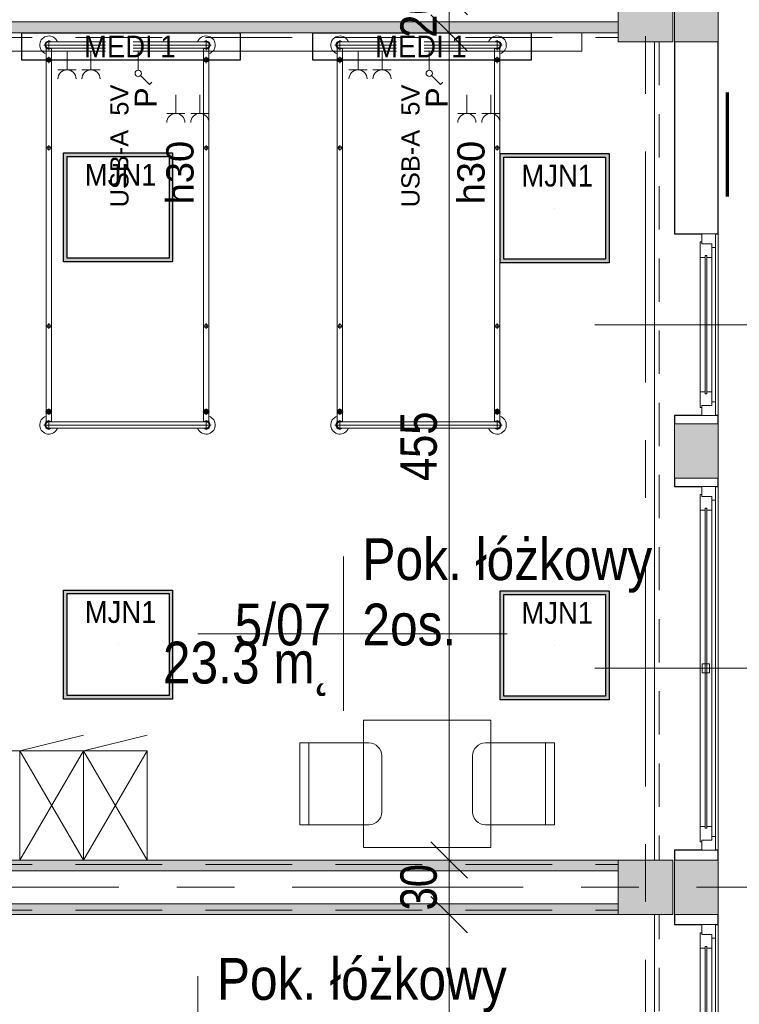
# Model space of a CAD drawing. Header units: centimetres. Extents: x -1631 to 21770, y -8842 to 3590.
# Tile 138 of 150: x 843 to 1239, y 1304 to 1846. Entities that reach past the tile are written whole.
import ezdxf

# ---------------------------------------------------------------- set-up
doc = ezdxf.new("R2010")
doc.units = ezdxf.units.CM
for name, pattern in [('Długa kreska', [142.875, 95.25, -47.625]), ('Oś', [222.25, 127, -31.75, 31.75, -31.75]), ('Ponad', [39.688, 23.813, -15.875]), ('Ukryte', [71.438, 47.625, -23.813])]:
    doc.linetypes.add(name, pattern=pattern)
for name, color, linetype, lineweight in [('A-ANNO-DIMS', 211, 'Continuous', 13), ('A-ANNO-DIMS-100', 211, 'Continuous', 13), ('A-ANNO-NOTE', 131, 'Continuous', 9), ('A-AREA-IDEN', 2, 'Continuous', 13), ('A-DETL', 90, 'Continuous', 9), ('A-DETL-HDLN', 90, 'Ukryte', 9), ('A-FLOR-OVHD', 1, 'Ponad', 9), ('A-GLAZ', 151, 'Continuous', 13), ('A-GLAZ-IDEN', 152, 'Continuous', 13), ('A-WALL', 113, 'Continuous', 13), ('A-WALL-PATT', 111, 'Continuous', 13), ('I-FURN', 30, 'Continuous', 9), ('Q-SPCQ', 91, 'Continuous', 9), ('S-COLS', 52, 'Continuous', 13), ('S-GRID', 1, 'Continuous', 13)]:
    doc.layers.add(name, color=color, linetype=linetype, lineweight=lineweight)
doc.layers.add('E_oprawy', color=12, linetype='Continuous')
doc.styles.add('Arial', font='arial.ttf', dxfattribs={"width": 0.9, "height": 18})
doc.styles.add('Arial Narrow_5', font='ARIALN.TTF', dxfattribs={"height": 20})
doc.styles.add('Arial_11', font='arial.ttf', dxfattribs={"width": 0.85, "height": 23})
doc.styles.add('Arial_13', font='arial.ttf', dxfattribs={"height": 0.2})
doc.styles.add('Arial_4', font='arial.ttf', dxfattribs={"height": 10})
doc.styles.add('Arial_5', font='arial.ttf', dxfattribs={"height": 12})
doc.styles.add('Arial_6', font='arial.ttf', dxfattribs={"height": 15})
doc.dimstyles.new('Diagonal_1_100__0__wewnętrzne_1', dxfattribs={"dimscale": 30.48, "dimtxt": 20.468619, "dimasz": 0.656168, "dimexe": 0.164042, "dimexo": 0.0625, "dimgap": 0.032808, "dimtad": 1, "dimdec": 0, "dimdsep": 46, "dimtxsty": 'Arial Narrow_5', "dimblk1": 'OBLIQUE', "dimblk2": 'OBLIQUE', "dimsah": 1, "dimcen": 0.09, "dimazin": 0, "dimtfac": 1, "dimtdec": 4, "dimtix": 1, "dimtmove": 0, "dimatfit": 3, "dimfxl": 0, "dimtvp": 1, "dimtolj": 1, "dimtzin": 0, "dimarcsym": 0})

# ---------------------------------------------------------------- blocks, each defined once
blk = doc.blocks.new('M_Concrete-Square-Column - 300 x 300mm-1794509-5_piętro III __10_50 m_ - stan projektowany')
at = {"layer": 'S-COLS', "lineweight": 9}
blk.add_hatch(color=254, dxfattribs=at).paths.add_polyline_path([(15, -15), (15, 15), (-15, 15), (-15, -15)], flags=0)
for p, q in [((15, 15), (-15, 15)), ((-15, 15), (-15, -15)), ((15, -15), (15, 15)), ((-15, -15), (15, -15))]:
    blk.add_line(p, q, dxfattribs=at)
blk = doc.blocks.new('łóżko 195x90 typ FAMED _102039_ - łóżko 195x90 typ FAMED _102039_-1233017-5_piętro III __10_50 m_ - stan projektowany')
at = {"layer": 'I-FURN'}
for p, q in [((45.97, 104.25), (-45.98, 104.25)), ((-43.25, 101.53), (-43.25, 106.98)), ((-43.25, 105.95), (43.25, 105.95)), ((43.25, 101.53), (43.25, 106.98)), ((-44.75, -103.1), (-44.75, 102.61)), ((-43.25, 102.55), (43.25, 102.55)), ((-43.25, 95.18), (-43.25, 98.68)), ((-41.75, 102.55), (-41.75, -103.1)), ((41.75, 102.61), (41.75, -103.05)), ((43.25, 95.18), (43.25, 98.68)), ((44.75, -103.1), (44.75, 102.61)), ((-45, 96.93), (-41.5, 96.93)), ((45, 96.93), (41.5, 96.93)), ((-44.75, 49.81), (-41.75, 49.81)), ((-43.25, 48.31), (-43.25, 51.31)), ((44.75, 49.81), (41.75, 49.81)), ((43.25, 48.31), (43.25, 51.31)), ((-44.75, -48.19), (-41.75, -48.19)), ((-43.25, -49.69), (-43.25, -46.69)), ((44.75, -48.19), (41.75, -48.19)), ((43.25, -49.69), (43.25, -46.69)), ((-45, -96.6), (-41.5, -96.6)), ((-43.25, -94.85), (-43.25, -98.35)), ((45, -96.6), (41.5, -96.6)), ((43.25, -94.85), (43.25, -98.35)), ((-43.25, -102.02), (-43.25, -107.47)), ((43.25, -102.02), (43.25, -107.47)), ((-45.98, -104.75), (45.97, -104.75)), ((-43.25, -103.05), (43.25, -103.05)), ((-43.25, -106.45), (43.25, -106.45))]:
    blk.add_line(p, q, dxfattribs=at)
for centre, radius in [((-43.25, 96.93), 1.25), ((-43.25, 96.93), 0.8), ((43.25, 96.93), 1.25), ((43.25, 96.93), 0.8), ((-43.25, 49.81), 1), ((43.25, 49.81), 1), ((-43.25, -48.19), 1), ((43.25, -48.19), 1), ((-43.25, -96.6), 1.25), ((-43.25, -96.6), 0.8), ((43.25, -96.6), 1.25), ((43.25, -96.6), 0.8)]:
    blk.add_circle(centre, radius, dxfattribs=at)
for centre, radius, start, end in [((-43.25, 104.25), 5, 19.8769, 252.5424), ((43.25, 104.25), 5, 287.4576, 160.1231), ((-43.25, 104.25), 2.23, 49.8221, 310.1779), ((-43.25, 104.25), 1.93, 62.0207, 297.9793), ((-43.25, 104.25), 1.7, 90, 270), ((43.25, 104.25), 2.23, 229.8221, 130.1779), ((43.25, 104.25), 1.93, 242.0207, 117.9793), ((43.25, 104.25), 1.7, 270, 90), ((-43.25, -104.75), 5, 107.4576, 340.1231), ((-43.25, -104.75), 2.23, 47.6113, 310.1779), ((-43.25, -104.75), 1.93, 62.0207, 297.9793), ((43.25, -104.75), 5, 199.8769, 72.5424), ((43.25, -104.75), 2.23, 229.8221, 130.1779), ((43.25, -104.75), 1.93, 242.0207, 117.9793), ((-43.25, -104.75), 1.7, 90, 270), ((43.25, -104.75), 1.7, 270, 90)]:
    blk.add_arc(centre, radius, start, end, dxfattribs=at)
blk = doc.blocks.new('Blat - Blat-1285996-5_piętro III __10_50 m_ - stan projektowany')
at = {"layer": 'I-FURN'}
for p, q in [((0, 0), (70, 0)), ((0, -70), (0, 0)), ((70, 0), (70, -70)), ((70, -70), (0, -70))]:
    blk.add_line(p, q, dxfattribs=at)
blk = doc.blocks.new('Blat - Blat-V4-5_piętro III __10_50 m_ - stan projektowany')
at = {"layer": 'I-FURN'}
for p, q in [((0, -60), (0, 0)), ((80, 0), (80, -60)), ((80, -60), (0, -60))]:
    blk.add_line(p, q, dxfattribs=at)
blk = doc.blocks.new('szafki szatniowe - szafki bez siedziska-1388320-5_piętro III __10_50 m_ - stan projektowany')
at = {"layer": 'I-FURN'}
for p, q in [((-17.5, 60), (17.5, 68.63)), ((17.5, 60), (52.5, 68.63)), ((17.5, 0), (-17.5, 60)), ((17.5, 60), (-17.5, 0)), ((-17.5, 60), (17.5, 60)), ((-17.5, 0), (-17.5, 60)), ((52.5, 0), (17.5, 60)), ((52.5, 60), (17.5, 0)), ((17.5, 60), (52.5, 60)), ((17.5, 0), (17.5, 60)), ((17.5, 60), (17.5, 0)), ((52.5, 60), (52.5, 0))]:
    blk.add_line(p, q, dxfattribs=at)
blk = doc.blocks.new('krzesło - krzesło-1270919-5_piętro III __10_50 m_ - stan projektowany')
at = {"layer": 'I-FURN'}
for p, q in [((-15.5, 22.5), (15.5, 22.5)), ((-22.5, -22.5), (-22.5, 15.5)), ((22.5, 15.5), (22.5, -22.5)), ((22.5, -17.5), (-22.5, -17.5)), ((22.5, -22.5), (-22.5, -22.5))]:
    blk.add_line(p, q, dxfattribs=at)
for centre, start, end in [((-15.5, 15.5), 90, 180), ((15.5, 15.5), 360, 90)]:
    blk.add_arc(centre, 7, start, end, dxfattribs=at)
blk = doc.blocks.new('krzesło - krzesło-823058-5_piętro III __10_50 m_ - stan projektowany')
at = {"layer": 'I-FURN'}
for p, q in [((-22.5, 22.5), (-22.5, -15.5)), ((22.5, 22.5), (-22.5, 22.5)), ((22.5, -15.5), (22.5, 22.5)), ((22.5, 17.5), (-22.5, 17.5)), ((-15.5, -22.5), (15.5, -22.5))]:
    blk.add_line(p, q, dxfattribs=at)
for centre, start, end in [((-15.5, -15.5), 180, 270), ((15.5, -15.5), 270, 0)]:
    blk.add_arc(centre, 7, start, end, dxfattribs=at)
blk = doc.blocks.new('Panel Gazowo Oswietleniowy 2 - Type 1-2423792-5_piętro III __10_50 m_ - stan projektowany')
at = {"layer": 'Q-SPCQ'}
for p, q in [((-112.5, 47.33), (-102.5, 47.33)), ((-107.5, 47.33), (-107.5, 37)), ((-99.33, 47.33), (-89.33, 47.33)), ((-94.33, 47.33), (-94.33, 37)), ((47.5, 47.33), (57.5, 47.33)), ((52.5, 47.33), (52.5, 37)), ((60.67, 47.33), (70.67, 47.33)), ((65.67, 47.33), (65.67, 37)), ((-79.82, 31.43), (-81.13, 30.12)), ((-74.88, 26.48), (-79.82, 31.43)), ((80.18, 31.43), (78.87, 30.12)), ((85.12, 26.48), (80.18, 31.43)), ((-73.64, 13), (-73.64, 23.5)), ((-66.13, 23.33), (-56.13, 23.33)), ((-61.13, 23.33), (-61.13, 13)), ((-52.67, 23.33), (-42.67, 23.33)), ((-47.67, 23.33), (-47.67, 13)), ((-39.5, 23.33), (-29.5, 23.33)), ((-34.5, 23.33), (-34.5, 13)), ((86.36, 13), (86.36, 23.5)), ((93.87, 23.33), (103.87, 23.33)), ((98.87, 23.33), (98.87, 13)), ((107.33, 23.33), (117.33, 23.33)), ((112.33, 23.33), (112.33, 13)), ((120.5, 23.33), (130.5, 23.33)), ((125.5, 23.33), (125.5, 13)), ((-157.5, 3), (-157.5, 13)), ((-157.5, 13), (182.5, 13)), ((182.5, 13), (182.5, 3))]:
    blk.add_line(p, q, dxfattribs=at)
for centre in [(-73.64, 25.25), (86.36, 25.25)]:
    blk.add_circle(centre, 1.75, dxfattribs=at)
for centre, end in [((-107.5, 52.33), 0), ((-94.33, 52.33), 0), ((52.5, 52.33), 0), ((65.67, 52.33), 0), ((-61.13, 28.33), 360), ((-47.67, 28.33), 360), ((-34.5, 28.33), 360), ((98.87, 28.33), 360), ((112.33, 28.33), 360), ((125.5, 28.33), 360)]:
    blk.add_arc(centre, 5, 180, end, dxfattribs=at)
blk = doc.blocks.new('Okno - automatyczna etykieta - 100x165 _projektowane_-2415065-5_piętro III __10_50 m_ - stan projektowany')
at = {"layer": 'A-GLAZ'}
for p, q in [((-50, -3), (-44.5, -3)), ((-50, -10.5), (-50, -3)), ((-45.5, -2), (-37, -2)), ((-45.5, -3), (-45.5, -2)), ((-44.5, -3), (-45.5, -3)), ((-44.5, -8.5), (-44.5, -3)), ((-44.5, -3), (-44.5, -8.5)), ((-38, -5.75), (-38, -4.75)), ((-38, -4.75), (38, -4.75)), ((-38, -4.75), (-38, -5.75)), ((-37, -4.75), (-38, -4.75)), ((-37, -2), (-37, -4.75)), ((37, -2), (-37, -2)), ((37, -2), (45.5, -2)), ((37, -4.75), (37, -2)), ((38, -4.75), (37, -4.75)), ((38, -4.75), (38, -5.75)), ((38, -5.75), (38, -4.75)), ((44.5, -3), (44.5, -8.5)), ((45.5, -3), (44.5, -3)), ((44.5, -3), (50, -3)), ((44.5, -8.5), (44.5, -3)), ((45.5, -2), (45.5, -3)), ((50, -3), (50, -10.5)), ((-42.5, -10.5), (-50, -10.5)), ((-50, -10.5), (50, -10.5)), ((-37, -8.5), (-44.5, -8.5)), ((-44.5, -8.5), (-42.5, -8.5)), ((-42.5, -8.5), (-42.5, -10.5)), ((42.5, -10.5), (-42.5, -10.5)), ((38, -5.75), (-38, -5.75)), ((-38, -5.75), (-37, -5.75)), ((-37, -5.75), (-37, -8.5)), ((37, -8.5), (-37, -8.5)), ((37, -5.75), (38, -5.75)), ((37, -8.5), (37, -5.75)), ((44.5, -8.5), (37, -8.5)), ((42.5, -8.5), (44.5, -8.5)), ((42.5, -10.5), (42.5, -8.5)), ((50, -10.5), (42.5, -10.5))]:
    blk.add_line(p, q, dxfattribs=at)
blk = doc.blocks.new('Okno - automatyczna etykieta - 200x165 _projektowane_-2617392-5_piętro III __10_50 m_ - stan projektowany')
at = {"layer": 'A-GLAZ'}
for p, q in [((-92.5, 10.5), (-100, 10.5)), ((-100, 10.5), (-100, 3)), ((-100, 10.5), (100, 10.5)), ((-87, 8.5), (-94.5, 8.5)), ((-94.5, 8.5), (-94.5, 3)), ((-94.5, 3), (-94.5, 8.5)), ((-94.5, 8.5), (-92.5, 8.5)), ((-92.5, 8.5), (-92.5, 10.5)), ((92.5, 10.5), (-92.5, 10.5)), ((88, 5.75), (-88, 5.75)), ((-88, 5.75), (-88, 4.75)), ((-88, 4.75), (-88, 5.75)), ((-88, 5.75), (-87, 5.75)), ((-87, 5.75), (-87, 8.5)), ((87, 8.5), (-87, 8.5)), ((2.5, 7.25), (-2.5, 7.25)), ((-2.5, 7.25), (-2.5, 3.25)), ((2.5, 3.25), (2.5, 7.25)), ((94.5, 8.5), (87, 8.5)), ((87, 8.5), (87, 5.75)), ((87, 5.75), (88, 5.75)), ((88, 4.75), (88, 5.75)), ((88, 5.75), (88, 4.75)), ((100, 10.5), (92.5, 10.5)), ((92.5, 10.5), (92.5, 8.5)), ((92.5, 8.5), (94.5, 8.5)), ((94.5, 3), (94.5, 8.5)), ((94.5, 8.5), (94.5, 3)), ((100, 3), (100, 10.5)), ((-100, 3), (-94.5, 3)), ((-94.5, 3), (-95.5, 3)), ((-95.5, 3), (-95.5, 2)), ((-95.5, 2), (-87, 2)), ((-88, 4.75), (88, 4.75)), ((-87, 4.75), (-88, 4.75)), ((-87, 2), (-87, 4.75)), ((87, 2), (-87, 2)), ((-2.5, 3.25), (2.5, 3.25)), ((87, 4.75), (87, 2)), ((88, 4.75), (87, 4.75)), ((87, 2), (95.5, 2)), ((95.5, 3), (94.5, 3)), ((94.5, 3), (100, 3)), ((95.5, 2), (95.5, 3))]:
    blk.add_line(p, q, dxfattribs=at)
blk = doc.blocks.new('DIMBLOCK62-5_piętro III __10_50 m_ - stan projektowany')
at = {"layer": 'A-ANNO-DIMS-100', "transparency": 16777216}
for p, q in [((1079.48, 1353.33), (1069.48, 1363.33)), ((1074.48, 1353.33), (1084.48, 1353.33)), ((1079.48, 1353.33), (1074.48, 1353.33)), ((1079.48, 1015.83), (1079.48, 1353.33)), ((1079.48, 1353.33), (1089.48, 1343.33)), ((1079.48, 1015.83), (1069.48, 1025.83)), ((1074.48, 1015.83), (1084.48, 1015.83)), ((1079.48, 1015.83), (1074.48, 1015.83)), ((1079.48, 1015.83), (1089.48, 1005.83))]:
    blk.add_line(p, q, dxfattribs=at)
at = {"layer": 'A-ANNO-DIMS-100', "color": 0, "transparency": 16777216, "insert": (1052.64, 1165.57), "char_height": 20, "width": 45.6158, "attachment_point": 1, "rotation": 90, "line_spacing_factor": 0.974696, "style": 'Arial Narrow_5'}
blk.add_mtext('338', dxfattribs=at)
blk = doc.blocks.new('_Oblique')
at = {"color": 0, "linetype": 'ByBlock', "lineweight": -2}
blk.add_line((-0.5, -0.5), (0.5, 0.5), dxfattribs=at)
blk = doc.blocks.new('DIMBLOCK63-5_piętro III __10_50 m_ - stan projektowany')
at = {"layer": 'A-ANNO-DIMS-100', "transparency": 16777216}
for p, q in [((1079.48, 1383.33), (1069.48, 1393.33)), ((1074.48, 1383.33), (1084.48, 1383.33)), ((1079.48, 1383.33), (1074.48, 1383.33)), ((1079.48, 1353.33), (1079.48, 1383.33)), ((1079.48, 1383.33), (1089.48, 1373.33)), ((1079.48, 1353.33), (1069.48, 1363.33)), ((1074.48, 1353.33), (1084.48, 1353.33)), ((1079.48, 1353.33), (1074.48, 1353.33)), ((1079.48, 1353.33), (1089.48, 1343.33))]:
    blk.add_line(p, q, dxfattribs=at)
at = {"layer": 'A-ANNO-DIMS-100', "color": 0, "transparency": 16777216, "insert": (1052.64, 1355.65), "char_height": 20, "width": 30.4105, "attachment_point": 1, "rotation": 90, "line_spacing_factor": 0.974696, "style": 'Arial Narrow_5'}
blk.add_mtext('30', dxfattribs=at)
blk = doc.blocks.new('DIMBLOCK64-5_piętro III __10_50 m_ - stan projektowany')
at = {"layer": 'A-ANNO-DIMS-100', "transparency": 16777216}
for p, q in [((1079.48, 1838.33), (1069.48, 1848.33)), ((1074.48, 1838.33), (1084.48, 1838.33)), ((1079.48, 1838.33), (1074.48, 1838.33)), ((1079.48, 1383.33), (1079.48, 1838.33)), ((1079.48, 1838.33), (1089.48, 1828.33)), ((1079.48, 1383.33), (1069.48, 1393.33)), ((1074.48, 1383.33), (1084.48, 1383.33)), ((1079.48, 1383.33), (1074.48, 1383.33)), ((1079.48, 1383.33), (1089.48, 1373.33))]:
    blk.add_line(p, q, dxfattribs=at)
at = {"layer": 'A-ANNO-DIMS-100', "color": 0, "transparency": 16777216, "insert": (1052.64, 1591.82), "char_height": 20, "width": 45.6158, "attachment_point": 1, "rotation": 90, "line_spacing_factor": 0.974696, "style": 'Arial Narrow_5'}
blk.add_mtext('455', dxfattribs=at)
blk = doc.blocks.new('DIMBLOCK65-5_piętro III __10_50 m_ - stan projektowany')
at = {"layer": 'A-ANNO-DIMS-100', "transparency": 16777216}
for p, q in [((1079.48, 1858.33), (1069.48, 1868.33)), ((1074.48, 1858.33), (1084.48, 1858.33)), ((1079.48, 1858.33), (1074.48, 1858.33)), ((1079.48, 1838.33), (1079.48, 1858.33)), ((1079.48, 1858.33), (1089.48, 1848.33)), ((1079.48, 1838.33), (1069.48, 1848.33)), ((1074.48, 1838.33), (1084.48, 1838.33)), ((1079.48, 1838.33), (1074.48, 1838.33)), ((1079.48, 1838.33), (1089.48, 1828.33))]:
    blk.add_line(p, q, dxfattribs=at)
at = {"layer": 'A-ANNO-DIMS-100', "color": 0, "transparency": 16777216, "insert": (1052.64, 1835.65), "char_height": 20, "width": 30.4105, "attachment_point": 1, "rotation": 90, "line_spacing_factor": 0.974696, "style": 'Arial Narrow_5'}
blk.add_mtext('20', dxfattribs=at)
blk = doc.blocks.new('METKA_POMIESZCZENIA2 - Rozbudowana - bez ramki-2396678-5_piętro III __10_50 m_ - stan projektowany')
at = {"layer": 'A-AREA-IDEN'}
for p, q in [((0, 0.425), (0, 0)), ((0.0976, 0), (-0.8, 0)), ((-0.8, 0), (0.9, 0)), ((0, 0), (0, -0.425))]:
    blk.add_line(p, q, dxfattribs=at)
blk = doc.blocks.new('Okno_PG_typ 100 - metka _wys_parapetu-2491532-5_piętro III __10_50 m_ - stan projektowany')
at = {"layer": 'A-GLAZ-IDEN'}
blk.add_line((0, -1.8946), (0, 0.3677), dxfattribs=at)
blk.add_circle((0, 0.0677), 0.3, dxfattribs=at)
at = {"layer": 'A-GLAZ-IDEN', "insert": (0.5622, -1.0037), "char_height": 0.2, "width": 0.4949, "attachment_point": 1, "rotation": 90, "line_spacing_factor": 0.936439, "style": 'Arial_13'}
blk.add_mtext('\\pxt6.35,12.7,19.05,25.4,31.75,38.1,44.45,50.8,57.15,63.5,69.85,76.2,82.55,88.9,95.25,101.6,107.95,114.3,120.65,127,133.35,139.7,146.05,152.4,158.75,165.1,171.45,177.8,184.15,190.5,196.85,203.2;{hp=}', dxfattribs=at)
blk = doc.blocks.new('MEDI_1')
at = {"layer": 'E_oprawy'}
blk.add_lwpolyline([(0, 0), (0, 15), (120, 15), (120, 0)], close=True, dxfattribs=at)
at = {"layer": 'E_oprawy', "color": 4, "style": 'Arial', "width": 0.9}
blk.add_text('MEDI 1', height=12, rotation=180, dxfattribs=at).set_placement((85.78, 13.45))
blk = doc.blocks.new('MJN1')
at = {"layer": 'E_oprawy', "linetype": 'ByBlock'}
h = blk.add_hatch(color=256, dxfattribs=at)
h.paths.add_polyline_path([(-30, -30), (-30, 30), (30, 30), (30, -30)])
h.paths.add_polyline_path([(-28, -28), (-28, 28), (28, 28), (28, -28)], flags=16)
for points in [[(-30, -30), (-30, 30), (30, 30), (30, -30)], [(-28, -28), (-28, 28), (28, 28), (28, -28)]]:
    blk.add_lwpolyline(points, close=True, dxfattribs=at)
blk.add_circle((0, 0), 0.0000001, dxfattribs=at)
at = {"layer": 'E_oprawy', "color": 4, "style": 'Arial', "width": 0.9}
blk.add_text('MJN1', height=12, dxfattribs=at).set_placement((-18.29, 11.9))

msp = doc.modelspace()

# ---------------------------------------------------------------- hatches: boundary and pattern name
at = {"layer": 'A-WALL-PATT'}
h = msp.add_hatch(color=9, dxfattribs=at)
h.paths.add_polyline_path([(1203.38, 393.33), (1227.38, 393.33), (1227.38, 423.33), (1203.38, 423.33), (1203.38, 419.08)], flags=0)
h.paths.add_polyline_path([(1203.38, 633.33), (1227.38, 633.33), (1227.38, 663.33), (1203.38, 663.33)], flags=0)
h.paths.add_polyline_path([(1227.38, 873.33), (1227.38, 903.33), (1203.38, 903.33), (1203.38, 873.33)], flags=0)
h.paths.add_polyline_path([(1203.38, 1113.33), (1227.38, 1113.33), (1227.38, 1143.33), (1203.38, 1143.33)], flags=0)
h.paths.add_polyline_path([(1227.38, 1353.33), (1227.38, 1383.33), (1203.38, 1383.33), (1203.38, 1353.33)], flags=0)
h.paths.add_polyline_path([(1227.38, 1593.33), (1227.38, 1623.33), (1203.38, 1623.33), (1203.38, 1593.33)], flags=0)
h.paths.add_polyline_path([(1227.38, 1833.33), (1227.38, 1863.33), (1203.38, 1863.33), (1203.38, 1833.33)], flags=0)
h.paths.add_polyline_path([(1227.38, 2073.33), (1227.38, 2103.33), (1203.38, 2103.33), (1203.38, 2073.33)], flags=0)
h.paths.add_polyline_path([(1203.38, 2313.33), (1227.38, 2313.33), (1227.38, 2343.33), (1203.38, 2343.33)], flags=0)
h.paths.add_polyline_path([(1227.38, 2553.33), (1227.38, 2583.33), (1203.38, 2583.33), (1203.38, 2553.33)], flags=0)
h.paths.add_polyline_path([(1227.38, 2793.33), (1227.38, 2824.33), (1203.38, 2824.33), (1203.38, 2793.33)], flags=0)
for points in [[(1172.38, 1838.33), (1172.38, 1844.33), (602.38, 1844.33), (602.38, 1838.33), (1100.2, 1838.33)], [(1172.38, 1377.33), (1172.38, 1383.33), (775.38, 1383.33), (775.38, 1377.33), (1100.2, 1377.33)], [(1172.38, 1353.33), (1172.38, 1359.33), (775.38, 1359.33), (775.38, 1353.33), (1100.2, 1353.33)]]:
    msp.add_hatch(color=9, dxfattribs=at).paths.add_polyline_path(points, flags=0)

# ---------------------------------------------------------------- linework, layer by layer
at = {"layer": 'A-DETL', "linetype": 'Długa kreska', "lineweight": 70}
msp.add_line((1232.38, 1948.33), (1232.38, 1748.33), dxfattribs=at)
at = {"layer": 'A-DETL-HDLN'}
for p, q in [((-1197.62, 1380.83), (1172.38, 1380.83)), ((-1197.62, 1355.83), (1172.38, 1355.83))]:
    msp.add_line(p, q, dxfattribs=at)
at = {"layer": 'A-FLOR-OVHD'}
for p, q in [((1194.88, 1833.33), (1194.88, 1383.33)), ((1194.88, 903.33), (1194.88, 1353.33))]:
    msp.add_line(p, q, dxfattribs=at)
at = {"layer": 'A-WALL', "lineweight": 9}
for p, q in [((1227.38, 1833.33), (1227.38, 1863.33)), ((1203.38, 1852.33), (1203.38, 1833.33)), ((1172.38, 1844.33), (602.38, 1844.33)), ((602.38, 1838.33), (1172.38, 1838.33)), ((1192.38, 1383.33), (1192.38, 1833.33)), ((1227.38, 1727.83), (1227.38, 1627.83)), ((1203.38, 1623.33), (1203.38, 1593.33)), ((1227.38, 1593.33), (1227.38, 1623.33)), ((1227.38, 1588.83), (1227.38, 1388.83)), ((1172.38, 1383.33), (763.38, 1383.33)), ((1203.38, 1383.33), (1203.38, 1353.33)), ((1227.38, 1353.33), (1227.38, 1383.33)), ((775.38, 1377.33), (1172.38, 1377.33)), ((1172.38, 1359.33), (775.38, 1359.33)), ((763.38, 1353.33), (1172.38, 1353.33)), ((1192.38, 1015.83), (1192.38, 1353.33)), ((1227.38, 1347.83), (1227.38, 1147.83))]:
    msp.add_line(p, q, dxfattribs=at)
at = {"layer": 'A-WALL'}
for p, q in [((1203.38, 1833.33), (1227.38, 1833.33)), ((1227.38, 1623.33), (1203.38, 1623.33)), ((1203.38, 1593.33), (1227.38, 1593.33)), ((1227.38, 1383.33), (1203.38, 1383.33)), ((1203.38, 1353.33), (1227.38, 1353.33))]:
    msp.add_line(p, q, dxfattribs=at)
at = {"layer": 'A-WALL', "color": 7, "lineweight": 25}
for p, q in [((1203.38, 1833.33), (1203.38, 1727.83)), ((1227.38, 1727.83), (1227.38, 1833.33)), ((1203.38, 1727.83), (1218.38, 1727.83)), ((1225.88, 1727.83), (1227.38, 1727.83)), ((1218.38, 1627.83), (1203.38, 1627.83)), ((1203.38, 1627.83), (1203.38, 1623.33)), ((1227.38, 1627.83), (1225.88, 1627.83)), ((1227.38, 1623.33), (1227.38, 1627.83)), ((1203.38, 1593.33), (1203.38, 1588.83)), ((1227.38, 1588.83), (1227.38, 1593.33)), ((1203.38, 1588.83), (1218.38, 1588.83)), ((1225.88, 1588.83), (1227.38, 1588.83)), ((1218.38, 1388.83), (1203.38, 1388.83)), ((1203.38, 1388.83), (1203.38, 1383.33)), ((1227.38, 1388.83), (1225.88, 1388.83)), ((1227.38, 1383.33), (1227.38, 1388.83)), ((1203.38, 1353.33), (1203.38, 1347.83)), ((1227.38, 1347.83), (1227.38, 1353.33)), ((1203.38, 1347.83), (1218.38, 1347.83)), ((1225.88, 1347.83), (1227.38, 1347.83))]:
    msp.add_line(p, q, dxfattribs=at)
at = {"layer": 'S-GRID', "linetype": 'Oś'}
for p, q in [((1187.38, 2884.27), (1187.38, 27.13)), ((1342.46, 1368.33), (-1368.76, 1368.33))]:
    msp.add_line(p, q, dxfattribs=at)

# ---------------------------------------------------------------- block references
at = {"layer": 'A-AREA-IDEN', "xscale": 99.99999999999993, "yscale": 99.99999999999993, "zscale": 99.99999999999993}
for p in [(1021.33, 1507.84), (941.33, 1276.99)]:
    msp.add_blockref('METKA_POMIESZCZENIA2 - Rozbudowana - bez ramki-2396678-5_piętro III __10_50 m_ - stan projektowany', p, dxfattribs=at)
at = {"layer": 'A-GLAZ'}
for name, p, rotation in [('Okno - automatyczna etykieta - 100x165 _projektowane_-2415065-5_piętro III __10_50 m_ - stan projektowany', (1215.38, 1677.83), 89.99999999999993), ('Okno - automatyczna etykieta - 200x165 _projektowane_-2617392-5_piętro III __10_50 m_ - stan projektowany', (1215.38, 1488.83), 269.9999999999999), ('Okno - automatyczna etykieta - 200x165 _projektowane_-2617392-5_piętro III __10_50 m_ - stan projektowany', (1215.38, 1247.83), 269.9999999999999)]:
    msp.add_blockref(name, p, dxfattribs=dict(at, rotation=rotation))
at = {"layer": 'A-GLAZ-IDEN', "xscale": 99.99999999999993, "yscale": 99.99999999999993, "zscale": 99.99999999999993}
for p, rotation in [((1348.94, 1677.83), 270.0000000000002), ((1348.94, 1488.83), 270.0000000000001)]:
    msp.add_blockref('Okno_PG_typ 100 - metka _wys_parapetu-2491532-5_piętro III __10_50 m_ - stan projektowany', p, dxfattribs=dict(at, rotation=rotation))
at = {"layer": 'E_oprawy'}
for p in [(1137.46, 1741.93), (897.45, 1501.87), (1137.46, 1501.41)]:
    msp.add_blockref('MJN1', p, dxfattribs=at)
at = {"layer": 'I-FURN'}
for name, p, rotation in [('łóżko 195x90 typ FAMED _102039_ - łóżko 195x90 typ FAMED _102039_-1233017-5_piętro III __10_50 m_ - stan projektowany', (902.63, 1726.88), 180), ('łóżko 195x90 typ FAMED _102039_ - łóżko 195x90 typ FAMED _102039_-1233017-5_piętro III __10_50 m_ - stan projektowany', (1062.63, 1726.88), 180), ('Blat - Blat-1285996-5_piętro III __10_50 m_ - stan projektowany', (1102.38, 1460.22), 270.0000000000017), ('krzesło - krzesło-1270919-5_piętro III __10_50 m_ - stan projektowany', (1019.88, 1425.22), 270.0000000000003), ('krzesło - krzesło-823058-5_piętro III __10_50 m_ - stan projektowany', (1114.88, 1425.22), 270.0000000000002), ('Blat - Blat-V4-5_piętro III __10_50 m_ - stan projektowany', (843.38, 1383.33), 180)]:
    msp.add_blockref(name, p, dxfattribs=dict(at, rotation=rotation))
msp.add_blockref('szafki szatniowe - szafki bez siedziska-1388320-5_piętro III __10_50 m_ - stan projektowany', (860.88, 1383.33), dxfattribs=at)
at = {"layer": 'Q-SPCQ', "rotation": 180}
msp.add_blockref('Panel Gazowo Oswietleniowy 2 - Type 1-2423792-5_piętro III __10_50 m_ - stan projektowany', (994.88, 1841.33), dxfattribs=at)
at = {"layer": 'S-COLS', "lineweight": 9}
for p in [(1187.38, 1848.33), (1187.38, 1368.33)]:
    msp.add_blockref('M_Concrete-Square-Column - 300 x 300mm-1794509-5_piętro III __10_50 m_ - stan projektowany', p, dxfattribs=at)

# ---------------------------------------------------------------- texts
at = {"layer": 'A-AREA-IDEN', "char_height": 23, "line_spacing_factor": 0.936439, "style": 'Arial_11'}
for s, insert, width, attachment_point in [('\\pt84.99995,169.9999,255.00008,340.00003,424.99998,509.99993,595.00011,680.00006,765.00001,849.99996,934.99991,1020.00009,1105.00004,1189.99999,1274.99994,1359.99989,1445.00007,1530.00002,1614.99997,1699.99992,1785.0001,1870.00005,1955,2039.99995,2124.9999,2210.00008,2295.00003,2379.99998,2464.99993,2550.00011,2635.00006,2720.00001;Pok. łóżkowy\\P2os.', (1031.76, 1501.06), 156.91, 7), ('\\pxqr,t3.69565,7.3913,11.08696,14.78261,18.47826,22.17391,25.86957,29.56522,33.26087,36.95652,40.65217,44.34783,48.04348,51.73913,55.43478,59.13043,62.82609,66.52174,70.21739,73.91304,77.6087,81.30435,85,88.69565,92.3913,96.08696,99.78261,103.47826,107.17391,110.86957,114.56522,118.26087;{5/07}', (1014.68, 1501.06), 52.87, 9), ('\\pt84.99995,169.9999,255.00008,340.00003,424.99998,509.99993,595.00011,680.00006,765.00001,849.99996,934.99991,1020.00009,1105.00004,1189.99999,1274.99994,1359.99989,1445.00007,1530.00002,1614.99997,1699.99992,1785.0001,1870.00005,1955,2039.99995,2124.9999,2210.00008,2295.00003,2379.99998,2464.99993,2550.00011,2635.00006,2720.00001;23.3 m˛', (1014.68, 1503.45), 91.63, 3), ('\\pt84.99995,169.9999,255.00008,340.00003,424.99998,509.99993,595.00011,680.00006,765.00001,849.99996,934.99991,1020.00009,1105.00004,1189.99999,1274.99994,1359.99989,1445.00007,1530.00002,1614.99997,1699.99992,1785.0001,1870.00005,1955,2039.99995,2124.9999,2210.00008,2295.00003,2379.99998,2464.99993,2550.00011,2635.00006,2720.00001;Pok. łóżkowy\\P1os.', (951.76, 1270.21), 156.91, 7)]:
    msp.add_mtext(s, dxfattribs=dict(at, insert=insert, width=width, attachment_point=attachment_point))

# ---------------------------------------------------------------- dimensions: what is measured, and where the dimension line sits
at = {"layer": 'A-ANNO-DIMS'}
for base, p1, p2, override, picture, middle in [((1079.48, 1383.33), (1074.48, 1353.33), (1074.48, 1383.33), {"dimpost": '<>', "dimfxl": 30}, 'DIMBLOCK63-5_piętro III __10_50 m_ - stan projektowany', (1068.27, 1368.33)), ((1079.48404441, 1353.32555458), (1074.48404441, 1015.82555458), (1074.48404441, 1353.32555458), {"dimpost": '<>', "dimfxl": 337.5}, 'DIMBLOCK62-5_piętro III __10_50 m_ - stan projektowany', (1068.2725846, 1184.57555458))]:
    dim = msp.add_linear_dim(base=base, p1=p1, p2=p2, angle=90, dimstyle='Diagonal_1_100__0__wewnętrzne_1', override=override, dxfattribs=at)
    dim.commit()
    dim.dimension.update_dxf_attribs({"geometry": picture, "text_midpoint": middle})

# ---------------------------------------------------------------- next in the draw order: texts
at = {"layer": 'A-ANNO-NOTE', "lineweight": 13, "rotation": 90, "line_spacing_factor": 0.936439, "bg_fill": 3, "box_fill_scale": 1.25, "bg_fill_color": 256, "bg_fill_true_color": 13158600, "bg_fill_transparency": 0}
for s, insert, char_height, width, attachment_point, style in [('\\pxqc,t12.7,25.4,38.1,50.8,63.5,76.2,88.9,101.6,114.3,127,139.7,152.4,165.1,177.8,190.5,203.2,215.9,228.6,241.3,254,266.7,279.4,292.1,304.8,317.5,330.2,342.9,355.6,368.3,381,393.7,406.4;{USB-A  5V}', (898.25, 1776.09), 10, 113.1, 5, 'Arial_4'), ('\\pxqc,t12.7,25.4,38.1,50.8,63.5,76.2,88.9,101.6,114.3,127,139.7,152.4,165.1,177.8,190.5,203.2,215.9,228.6,241.3,254,266.7,279.4,292.1,304.8,317.5,330.2,342.9,355.6,368.3,381,393.7,406.4;{USB-A  5V}', (1058.25, 1776.09), 10, 113.1, 5, 'Arial_4'), ('\\pxt8.46667,16.93333,25.4,33.86667,42.33333,50.8,59.26667,67.73333,76.2,84.66667,93.13333,101.6,110.06667,118.53333,127,135.46667,143.93333,152.4,160.86667,169.33333,177.8,186.26667,194.73333,203.2,211.66667,220.13333,228.6,237.06667,245.53333,254,262.46667,270.93333;{h30}', (923.95, 1743.98), 15, 36.764, 1, 'Arial_6'), ('\\pxt8.46667,16.93333,25.4,33.86667,42.33333,50.8,59.26667,67.73333,76.2,84.66667,93.13333,101.6,110.06667,118.53333,127,135.46667,143.93333,152.4,160.86667,169.33333,177.8,186.26667,194.73333,203.2,211.66667,220.13333,228.6,237.06667,245.53333,254,262.46667,270.93333;{h30}', (1083.95, 1743.98), 15, 36.764, 1, 'Arial_6')]:
    msp.add_mtext(s, dxfattribs=dict(at, insert=insert, char_height=char_height, width=width, attachment_point=attachment_point, style=style))

# ---------------------------------------------------------------- next in the draw order: linework, layer by layer
at = {"layer": 'A-DETL-HDLN'}
msp.add_line((-1197.62, 1835.83), (1172.38, 1835.83), dxfattribs=at)

# ---------------------------------------------------------------- next in the draw order: block references
at = {"layer": 'E_oprawy', "rotation": 180}
for p in [(964.55, 1838.32), (1124.55, 1838.32)]:
    msp.add_blockref('MEDI_1', p, dxfattribs=at)
at = {"layer": 'E_oprawy'}
msp.add_blockref('MJN1', (897.45, 1742.39), dxfattribs=at)

# ---------------------------------------------------------------- next in the draw order: texts
at = {"layer": 'A-ANNO-NOTE', "lineweight": 13, "char_height": 12, "width": 12.019, "attachment_point": 5, "rotation": 90, "line_spacing_factor": 0.936439, "style": 'Arial_5'}
for insert in [(912.63, 1802.73), (1072.63, 1802.73)]:
    msp.add_mtext('\\pxqc,t10.58333,21.16667,31.75,42.33333,52.91667,63.5,74.08333,84.66667,95.25,105.83333,116.41667,127,137.58333,148.16667,158.75,169.33333,179.91667,190.5,201.08333,211.66667,222.25,232.83333,243.41667,254,264.58333,275.16667,285.75,296.33333,306.91667,317.5,328.08333,338.66667;{P}', dxfattribs=dict(at, insert=insert))

# ---------------------------------------------------------------- next in the draw order: dimensions: what is measured, and where the dimension line sits
at = {"layer": 'A-ANNO-DIMS'}
for base, p1, p2, override, picture, middle in [((1079.48, 1858.33), (1074.48, 1838.33), (1074.48, 1858.33), {"dimpost": '<>', "dimfxl": 20}, 'DIMBLOCK65-5_piętro III __10_50 m_ - stan projektowany', (1068.27, 1848.33)), ((1079.48, 1838.33), (1074.48, 1383.33), (1074.48, 1838.33), {"dimpost": '<>', "dimfxl": 455}, 'DIMBLOCK64-5_piętro III __10_50 m_ - stan projektowany', (1068.31, 1610.83))]:
    dim = msp.add_linear_dim(base=base, p1=p1, p2=p2, angle=90, dimstyle='Diagonal_1_100__0__wewnętrzne_1', override=override, dxfattribs=at)
    dim.commit()
    dim.dimension.update_dxf_attribs({"geometry": picture, "text_midpoint": middle})

doc.saveas('drawing.dxf')
